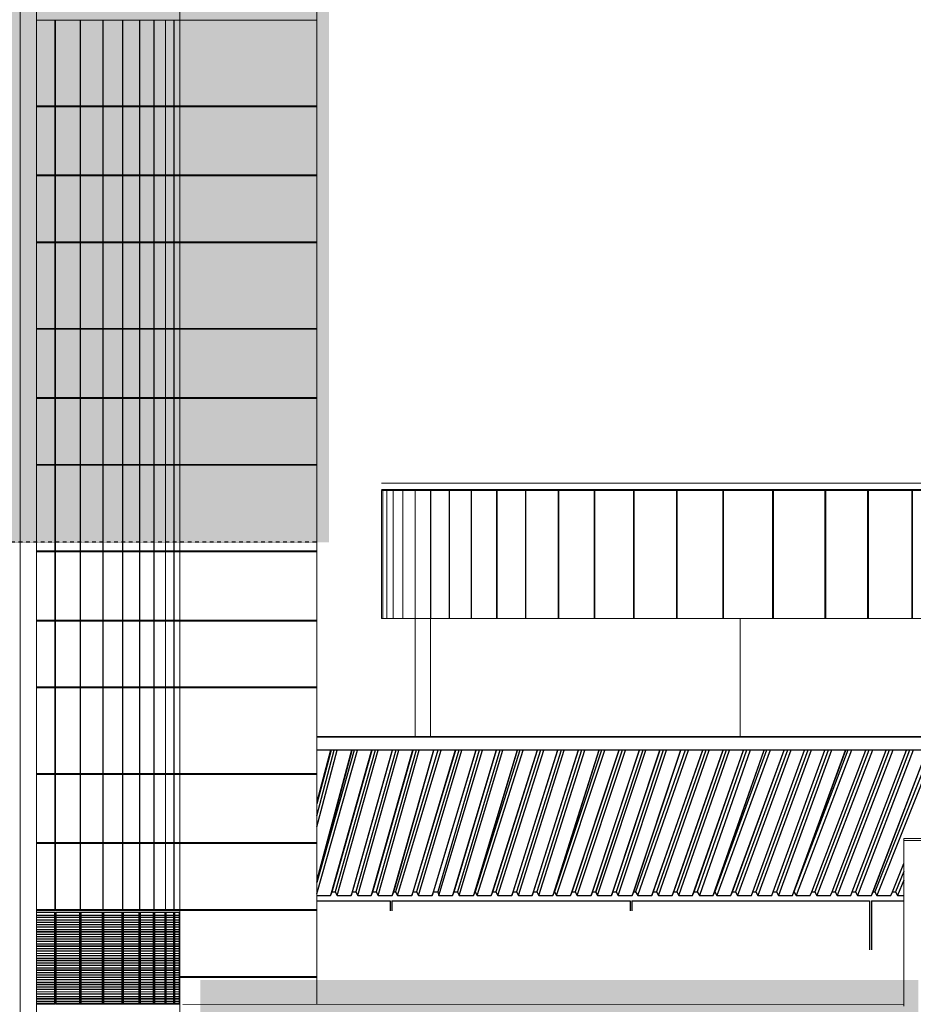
# Model space of a CAD drawing. Header units: millimetres. Extents: x 614675 to 1010864, y -150593 to -87691.
# Tile 144 of 194: x 901270 to 915722, y -115541 to -99616. Entities that reach past the tile are written whole.
import ezdxf

# ---------------------------------------------------------------- set-up
doc = ezdxf.new("R2010")
doc.units = ezdxf.units.MM
doc.header["$LTSCALE"] = 0.05
doc.linetypes.add('HIDDEN2', pattern=[0.1875, 0.125, -0.0625])
doc.layers.get('0').update_dxf_attribs({"lineweight": 0})
for name, color, linetype in [('A-20--F1-WALLS', 5, 'Continuous'), ('A-20--F2-WALLS', 9, 'Continuous'), ('A-20--T--WALLS', 4, 'HIDDEN2')]:
    doc.layers.add(name, color=color, linetype=linetype)
doc.layers.add('GLASS 2', color=8, linetype='Continuous', lineweight=0)

msp = doc.modelspace()

# ---------------------------------------------------------------- hatches: boundary and pattern name
at = {"lineweight": 0, "true_color": 0xffffff, "transparency": 33554648}
h = msp.add_hatch(color=7, dxfattribs=at)
h.dxf.hatch_style = 1
h.paths.add_polyline_path([(906271, -87723), (852812, -87723), (852812, -108066), (906271, -108066)])
at = {"true_color": 0xffffff}
h = msp.add_hatch(color=7, dxfattribs=at)
h.dxf.hatch_style = 1
h.paths.add_polyline_path([(915871, -123151), (904263, -123151), (904263, -125022), (915871, -125022)])
h.paths.add_polyline_path([(904193, -115147), (904193, -115841), (915802, -115841), (915802, -115147)])
h.paths.add_polyline_path([(916269, -127008), (916269, -127092), (932138, -127092), (932138, -127008)])

# ---------------------------------------------------------------- linework, layer by layer
at = {"lineweight": 5}
for points in [[(901275, -133155), (901275, -87723)], [(901543, -133155), (901543, -87723)]]:
    msp.add_lwpolyline(points, dxfattribs=at)
at = {"color": 252, "lineweight": 5}
for points in [[(903859, -133155), (903859, -87723)], [(903860, -133155), (903860, -87723)], [(906075, -87723), (906075, -115540)], [(901543, -99623), (906075, -99623)], [(901543, -101008), (906075, -101008)], [(901543, -101023), (906075, -101023)], [(901543, -102126), (906075, -102126)], [(901543, -102141), (906075, -102141)], [(901543, -103208), (906075, -103208)], [(901543, -103223), (906075, -103223)], [(901543, -104608), (906075, -104608)], [(901543, -104623), (906075, -104623)], [(901543, -105726), (906075, -105726)], [(901543, -105741), (906075, -105741)], [(901543, -106808), (906075, -106808)], [(901543, -106823), (906075, -106823)], [(901543, -108208), (906075, -108208)], [(901543, -108223), (906075, -108223)], [(901543, -109326), (906075, -109326)], [(901543, -109341), (906075, -109341)], [(901543, -110408), (906075, -110408)], [(901543, -110423), (906075, -110423)], [(901543, -111808), (906075, -111808)], [(901543, -111823), (906075, -111823)], [(901543, -112926), (906075, -112926)], [(901543, -112941), (906075, -112941)], [(901841, -114008), (901841, -112941)], [(901848, -114008), (901848, -112941)], [(902248, -114008), (902248, -112941)], [(902255, -114008), (902255, -112941)], [(902613, -114008), (902613, -112941)], [(902619, -114008), (902619, -112941)], [(902933, -114008), (902933, -112941)], [(902938, -114008), (902938, -112941)], [(903209, -114008), (903209, -112941)], [(903214, -114008), (903214, -112941)], [(903440, -114008), (903440, -112941)], [(903444, -114008), (903444, -112941)], [(903626, -114008), (903626, -112941)], [(903628, -114008), (903628, -112941)], [(903765, -114008), (903765, -112941)], [(903767, -114008), (903767, -112941)], [(901543, -114008), (906075, -114008)], [(901543, -114023), (906075, -114023)], [(901841, -114048), (901543, -114048)], [(901831, -114058), (901543, -114058)], [(901831, -114097), (901543, -114097)], [(901831, -114102), (901543, -114102)], [(901831, -114132), (901543, -114132)], [(901831, -114139), (901543, -114139)], [(901831, -114174), (901543, -114174)], [(901831, -114179), (901543, -114179)], [(901831, -114058), (901831, -115524)], [(901841, -114048), (901841, -115539)], [(901848, -114048), (901848, -115539)], [(902248, -114048), (901848, -114048)], [(901858, -114058), (901858, -115524)], [(902238, -114058), (901858, -114058)], [(902238, -114097), (901858, -114097)], [(902238, -114102), (901858, -114102)], [(902238, -114132), (901858, -114132)], [(902238, -114139), (901858, -114139)], [(902238, -114174), (901858, -114174)], [(902238, -114179), (901858, -114179)], [(902238, -114058), (902238, -115524)], [(902248, -114048), (902248, -115539)], [(902255, -114048), (902255, -115539)], [(902613, -114048), (902255, -114048)], [(902265, -114058), (902265, -115524)], [(902603, -114058), (902265, -114058)], [(902603, -114097), (902265, -114097)], [(902603, -114102), (902265, -114102)], [(902603, -114132), (902265, -114132)], [(902603, -114139), (902265, -114139)], [(902603, -114174), (902265, -114174)], [(902603, -114179), (902265, -114179)], [(902603, -114058), (902603, -115524)], [(902613, -114048), (902613, -115539)], [(902619, -114048), (902619, -115539)], [(902933, -114048), (902619, -114048)], [(902629, -114058), (902629, -115524)], [(902923, -114058), (902629, -114058)], [(902923, -114097), (902629, -114097)], [(902923, -114102), (902629, -114102)], [(902923, -114132), (902629, -114132)], [(902923, -114139), (902629, -114139)], [(902923, -114174), (902629, -114174)], [(902923, -114179), (902629, -114179)], [(902923, -114058), (902923, -115524)], [(902933, -114048), (902933, -115539)], [(902938, -114048), (902938, -115539)], [(903209, -114048), (902938, -114048)], [(902948, -114058), (902948, -115524)], [(903199, -114058), (902948, -114058)], [(903199, -114097), (902948, -114097)], [(903199, -114102), (902948, -114102)], [(903199, -114132), (902948, -114132)], [(903199, -114139), (902948, -114139)], [(903199, -114174), (902948, -114174)], [(903199, -114179), (902948, -114179)], [(903199, -114058), (903199, -115524)], [(903209, -114048), (903209, -115539)], [(903214, -114048), (903214, -115539)], [(903440, -114048), (903214, -114048)], [(903224, -114058), (903224, -115524)], [(903430, -114058), (903224, -114058)], [(903430, -114097), (903224, -114097)], [(903430, -114102), (903224, -114102)], [(903430, -114132), (903224, -114132)], [(903430, -114139), (903224, -114139)], [(903430, -114174), (903224, -114174)], [(903430, -114179), (903224, -114179)], [(903430, -114058), (903430, -115524)], [(903440, -114048), (903440, -115539)], [(903444, -114048), (903444, -115539)], [(903626, -114048), (903444, -114048)], [(903454, -114058), (903454, -115524)], [(903616, -114058), (903454, -114058)], [(903616, -114097), (903454, -114097)], [(903616, -114102), (903454, -114102)], [(903616, -114132), (903454, -114132)], [(903616, -114139), (903454, -114139)], [(903616, -114174), (903454, -114174)], [(903616, -114179), (903454, -114179)], [(903616, -114058), (903616, -115524)], [(903626, -114048), (903626, -115539)], [(903628, -114048), (903628, -115539)], [(903765, -114048), (903628, -114048)], [(903638, -114058), (903638, -115524)], [(903755, -114058), (903638, -114058)], [(903755, -114097), (903638, -114097)], [(903755, -114102), (903638, -114102)], [(903755, -114132), (903638, -114132)], [(903755, -114139), (903638, -114139)], [(903755, -114174), (903638, -114174)], [(903755, -114179), (903638, -114179)], [(903755, -114058), (903755, -115524)], [(903765, -114048), (903765, -115539)], [(903767, -114048), (903767, -115539)], [(903859, -114048), (903767, -114048)], [(903777, -114058), (903777, -115524)], [(903849, -114058), (903777, -114058)], [(903849, -114097), (903777, -114097)], [(903849, -114102), (903777, -114102)], [(903849, -114132), (903777, -114132)], [(903849, -114139), (903777, -114139)], [(903849, -114174), (903777, -114174)], [(903849, -114179), (903777, -114179)], [(903849, -114058), (903849, -115524)], [(903859, -114048), (903859, -115539)], [(901831, -114210), (901543, -114210)], [(901831, -114217), (901543, -114217)], [(901831, -114252), (901543, -114252)], [(901831, -114257), (901543, -114257)], [(901831, -114287), (901543, -114287)], [(901831, -114294), (901543, -114294)], [(901831, -114329), (901543, -114329)], [(901831, -114334), (901543, -114334)], [(902238, -114210), (901858, -114210)], [(902238, -114217), (901858, -114217)], [(902238, -114252), (901858, -114252)], [(902238, -114257), (901858, -114257)], [(902238, -114287), (901858, -114287)], [(902238, -114294), (901858, -114294)], [(902238, -114329), (901858, -114329)], [(902238, -114334), (901858, -114334)], [(902603, -114210), (902265, -114210)], [(902603, -114217), (902265, -114217)], [(902603, -114252), (902265, -114252)], [(902603, -114257), (902265, -114257)], [(902603, -114287), (902265, -114287)], [(902603, -114294), (902265, -114294)], [(902603, -114329), (902265, -114329)], [(902603, -114334), (902265, -114334)], [(902923, -114210), (902629, -114210)], [(902923, -114217), (902629, -114217)], [(902923, -114252), (902629, -114252)], [(902923, -114257), (902629, -114257)], [(902923, -114287), (902629, -114287)], [(902923, -114294), (902629, -114294)], [(902923, -114329), (902629, -114329)], [(902923, -114334), (902629, -114334)], [(903199, -114210), (902948, -114210)], [(903199, -114217), (902948, -114217)], [(903199, -114252), (902948, -114252)], [(903199, -114257), (902948, -114257)], [(903199, -114287), (902948, -114287)], [(903199, -114294), (902948, -114294)], [(903199, -114329), (902948, -114329)], [(903199, -114334), (902948, -114334)], [(903430, -114210), (903224, -114210)], [(903430, -114217), (903224, -114217)], [(903430, -114252), (903224, -114252)], [(903430, -114257), (903224, -114257)], [(903430, -114287), (903224, -114287)], [(903430, -114294), (903224, -114294)], [(903430, -114329), (903224, -114329)], [(903430, -114334), (903224, -114334)], [(903616, -114210), (903454, -114210)], [(903616, -114217), (903454, -114217)], [(903616, -114252), (903454, -114252)], [(903616, -114257), (903454, -114257)], [(903616, -114287), (903454, -114287)], [(903616, -114294), (903454, -114294)], [(903616, -114329), (903454, -114329)], [(903616, -114334), (903454, -114334)], [(903755, -114210), (903638, -114210)], [(903755, -114217), (903638, -114217)], [(903755, -114252), (903638, -114252)], [(903755, -114257), (903638, -114257)], [(903755, -114287), (903638, -114287)], [(903755, -114294), (903638, -114294)], [(903755, -114329), (903638, -114329)], [(903755, -114334), (903638, -114334)], [(903849, -114210), (903777, -114210)], [(903849, -114217), (903777, -114217)], [(903849, -114252), (903777, -114252)], [(903849, -114257), (903777, -114257)], [(903849, -114287), (903777, -114287)], [(903849, -114294), (903777, -114294)], [(903849, -114329), (903777, -114329)], [(903849, -114334), (903777, -114334)], [(901831, -114365), (901543, -114365)], [(901831, -114372), (901543, -114372)], [(901831, -114407), (901543, -114407)], [(901831, -114411), (901543, -114411)], [(901831, -114442), (901543, -114442)], [(901831, -114449), (901543, -114449)], [(901831, -114484), (901543, -114484)], [(901831, -114489), (901543, -114489)], [(902238, -114365), (901858, -114365)], [(902238, -114372), (901858, -114372)], [(902238, -114407), (901858, -114407)], [(902238, -114411), (901858, -114411)], [(902238, -114442), (901858, -114442)], [(902238, -114449), (901858, -114449)], [(902238, -114484), (901858, -114484)], [(902238, -114489), (901858, -114489)], [(902603, -114365), (902265, -114365)], [(902603, -114372), (902265, -114372)], [(902603, -114407), (902265, -114407)], [(902603, -114411), (902265, -114411)], [(902603, -114442), (902265, -114442)], [(902603, -114449), (902265, -114449)], [(902603, -114484), (902265, -114484)], [(902603, -114489), (902265, -114489)], [(902923, -114365), (902629, -114365)], [(902923, -114372), (902629, -114372)], [(902923, -114407), (902629, -114407)], [(902923, -114411), (902629, -114411)], [(902923, -114442), (902629, -114442)], [(902923, -114449), (902629, -114449)], [(902923, -114484), (902629, -114484)], [(902923, -114489), (902629, -114489)], [(903199, -114365), (902948, -114365)], [(903199, -114372), (902948, -114372)], [(903199, -114407), (902948, -114407)], [(903199, -114411), (902948, -114411)], [(903199, -114442), (902948, -114442)], [(903199, -114449), (902948, -114449)], [(903199, -114484), (902948, -114484)], [(903199, -114489), (902948, -114489)], [(903430, -114365), (903224, -114365)], [(903430, -114372), (903224, -114372)], [(903430, -114407), (903224, -114407)], [(903430, -114411), (903224, -114411)], [(903430, -114442), (903224, -114442)], [(903430, -114449), (903224, -114449)], [(903430, -114484), (903224, -114484)], [(903430, -114489), (903224, -114489)], [(903616, -114365), (903454, -114365)], [(903616, -114372), (903454, -114372)], [(903616, -114407), (903454, -114407)], [(903616, -114411), (903454, -114411)], [(903616, -114442), (903454, -114442)], [(903616, -114449), (903454, -114449)], [(903616, -114484), (903454, -114484)], [(903616, -114489), (903454, -114489)], [(903755, -114365), (903638, -114365)], [(903755, -114372), (903638, -114372)], [(903755, -114407), (903638, -114407)], [(903755, -114411), (903638, -114411)], [(903755, -114442), (903638, -114442)], [(903755, -114449), (903638, -114449)], [(903755, -114484), (903638, -114484)], [(903755, -114489), (903638, -114489)], [(903849, -114365), (903777, -114365)], [(903849, -114372), (903777, -114372)], [(903849, -114407), (903777, -114407)], [(903849, -114411), (903777, -114411)], [(903849, -114442), (903777, -114442)], [(903849, -114449), (903777, -114449)], [(903849, -114484), (903777, -114484)], [(903849, -114489), (903777, -114489)], [(901831, -114520), (901543, -114520)], [(901831, -114527), (901543, -114527)], [(901831, -114562), (901543, -114562)], [(901831, -114566), (901543, -114566)], [(901831, -114597), (901543, -114597)], [(901831, -114604), (901543, -114604)], [(901831, -114639), (901543, -114639)], [(901831, -114644), (901543, -114644)], [(902238, -114520), (901858, -114520)], [(902238, -114527), (901858, -114527)], [(902238, -114562), (901858, -114562)], [(902238, -114566), (901858, -114566)], [(902238, -114597), (901858, -114597)], [(902238, -114604), (901858, -114604)], [(902238, -114639), (901858, -114639)], [(902238, -114644), (901858, -114644)], [(902603, -114520), (902265, -114520)], [(902603, -114527), (902265, -114527)], [(902603, -114562), (902265, -114562)], [(902603, -114566), (902265, -114566)], [(902603, -114597), (902265, -114597)], [(902603, -114604), (902265, -114604)], [(902603, -114639), (902265, -114639)], [(902603, -114644), (902265, -114644)], [(902923, -114520), (902629, -114520)], [(902923, -114527), (902629, -114527)], [(902923, -114562), (902629, -114562)], [(902923, -114566), (902629, -114566)], [(902923, -114597), (902629, -114597)], [(902923, -114604), (902629, -114604)], [(902923, -114639), (902629, -114639)], [(902923, -114644), (902629, -114644)], [(903199, -114520), (902948, -114520)], [(903199, -114527), (902948, -114527)], [(903199, -114562), (902948, -114562)], [(903199, -114566), (902948, -114566)], [(903199, -114597), (902948, -114597)], [(903199, -114604), (902948, -114604)], [(903199, -114639), (902948, -114639)], [(903199, -114644), (902948, -114644)], [(903430, -114520), (903224, -114520)], [(903430, -114527), (903224, -114527)], [(903430, -114562), (903224, -114562)], [(903430, -114566), (903224, -114566)], [(903430, -114597), (903224, -114597)], [(903430, -114604), (903224, -114604)], [(903430, -114639), (903224, -114639)], [(903430, -114644), (903224, -114644)], [(903616, -114520), (903454, -114520)], [(903616, -114527), (903454, -114527)], [(903616, -114562), (903454, -114562)], [(903616, -114566), (903454, -114566)], [(903616, -114597), (903454, -114597)], [(903616, -114604), (903454, -114604)], [(903616, -114639), (903454, -114639)], [(903616, -114644), (903454, -114644)], [(903755, -114520), (903638, -114520)], [(903755, -114527), (903638, -114527)], [(903755, -114562), (903638, -114562)], [(903755, -114566), (903638, -114566)], [(903755, -114597), (903638, -114597)], [(903755, -114604), (903638, -114604)], [(903755, -114639), (903638, -114639)], [(903755, -114644), (903638, -114644)], [(903849, -114520), (903777, -114520)], [(903849, -114527), (903777, -114527)], [(903849, -114562), (903777, -114562)], [(903849, -114566), (903777, -114566)], [(903849, -114597), (903777, -114597)], [(903849, -114604), (903777, -114604)], [(903849, -114639), (903777, -114639)], [(903849, -114644), (903777, -114644)], [(901831, -114675), (901543, -114675)], [(901831, -114682), (901543, -114682)], [(901831, -114717), (901543, -114717)], [(901831, -114721), (901543, -114721)], [(901831, -114752), (901543, -114752)], [(901831, -114759), (901543, -114759)], [(901831, -114794), (901543, -114794)], [(901831, -114799), (901543, -114799)], [(902238, -114675), (901858, -114675)], [(902238, -114682), (901858, -114682)], [(902238, -114717), (901858, -114717)], [(902238, -114721), (901858, -114721)], [(902238, -114752), (901858, -114752)], [(902238, -114759), (901858, -114759)], [(902238, -114794), (901858, -114794)], [(902238, -114799), (901858, -114799)], [(902603, -114675), (902265, -114675)], [(902603, -114682), (902265, -114682)], [(902603, -114717), (902265, -114717)], [(902603, -114721), (902265, -114721)], [(902603, -114752), (902265, -114752)], [(902603, -114759), (902265, -114759)], [(902603, -114794), (902265, -114794)], [(902603, -114799), (902265, -114799)], [(902923, -114675), (902629, -114675)], [(902923, -114682), (902629, -114682)], [(902923, -114717), (902629, -114717)], [(902923, -114721), (902629, -114721)], [(902923, -114752), (902629, -114752)], [(902923, -114759), (902629, -114759)], [(902923, -114794), (902629, -114794)], [(902923, -114799), (902629, -114799)], [(903199, -114675), (902948, -114675)], [(903199, -114682), (902948, -114682)], [(903199, -114717), (902948, -114717)], [(903199, -114721), (902948, -114721)], [(903199, -114752), (902948, -114752)], [(903199, -114759), (902948, -114759)], [(903199, -114794), (902948, -114794)], [(903199, -114799), (902948, -114799)], [(903430, -114675), (903224, -114675)], [(903430, -114682), (903224, -114682)], [(903430, -114717), (903224, -114717)], [(903430, -114721), (903224, -114721)], [(903430, -114752), (903224, -114752)], [(903430, -114759), (903224, -114759)], [(903430, -114794), (903224, -114794)], [(903430, -114799), (903224, -114799)], [(903616, -114675), (903454, -114675)], [(903616, -114682), (903454, -114682)], [(903616, -114717), (903454, -114717)], [(903616, -114721), (903454, -114721)], [(903616, -114752), (903454, -114752)], [(903616, -114759), (903454, -114759)], [(903616, -114794), (903454, -114794)], [(903616, -114799), (903454, -114799)], [(903755, -114675), (903638, -114675)], [(903755, -114682), (903638, -114682)], [(903755, -114717), (903638, -114717)], [(903755, -114721), (903638, -114721)], [(903755, -114752), (903638, -114752)], [(903755, -114759), (903638, -114759)], [(903755, -114794), (903638, -114794)], [(903755, -114799), (903638, -114799)], [(903849, -114675), (903777, -114675)], [(903849, -114682), (903777, -114682)], [(903849, -114717), (903777, -114717)], [(903849, -114721), (903777, -114721)], [(903849, -114752), (903777, -114752)], [(903849, -114759), (903777, -114759)], [(903849, -114794), (903777, -114794)], [(903849, -114799), (903777, -114799)], [(901831, -114829), (901543, -114829)], [(901831, -114837), (901543, -114837)], [(901831, -114872), (901543, -114872)], [(901831, -114876), (901543, -114876)], [(901831, -114907), (901543, -114907)], [(901831, -114914), (901543, -114914)], [(901831, -114949), (901543, -114949)], [(901831, -114954), (901543, -114954)], [(902238, -114829), (901858, -114829)], [(902238, -114837), (901858, -114837)], [(902238, -114872), (901858, -114872)], [(902238, -114876), (901858, -114876)], [(902238, -114907), (901858, -114907)], [(902238, -114914), (901858, -114914)], [(902238, -114949), (901858, -114949)], [(902238, -114954), (901858, -114954)], [(902603, -114829), (902265, -114829)], [(902603, -114837), (902265, -114837)], [(902603, -114872), (902265, -114872)], [(902603, -114876), (902265, -114876)], [(902603, -114907), (902265, -114907)], [(902603, -114914), (902265, -114914)], [(902603, -114949), (902265, -114949)], [(902603, -114954), (902265, -114954)], [(902923, -114829), (902629, -114829)], [(902923, -114837), (902629, -114837)], [(902923, -114872), (902629, -114872)], [(902923, -114876), (902629, -114876)], [(902923, -114907), (902629, -114907)], [(902923, -114914), (902629, -114914)], [(902923, -114949), (902629, -114949)], [(902923, -114954), (902629, -114954)], [(903199, -114829), (902948, -114829)], [(903199, -114837), (902948, -114837)], [(903199, -114872), (902948, -114872)], [(903199, -114876), (902948, -114876)], [(903199, -114907), (902948, -114907)], [(903199, -114914), (902948, -114914)], [(903199, -114949), (902948, -114949)], [(903199, -114954), (902948, -114954)], [(903430, -114829), (903224, -114829)], [(903430, -114837), (903224, -114837)], [(903430, -114872), (903224, -114872)], [(903430, -114876), (903224, -114876)], [(903430, -114907), (903224, -114907)], [(903430, -114914), (903224, -114914)], [(903430, -114949), (903224, -114949)], [(903430, -114954), (903224, -114954)], [(903616, -114829), (903454, -114829)], [(903616, -114837), (903454, -114837)], [(903616, -114872), (903454, -114872)], [(903616, -114876), (903454, -114876)], [(903616, -114907), (903454, -114907)], [(903616, -114914), (903454, -114914)], [(903616, -114949), (903454, -114949)], [(903616, -114954), (903454, -114954)], [(903755, -114829), (903638, -114829)], [(903755, -114837), (903638, -114837)], [(903755, -114872), (903638, -114872)], [(903755, -114876), (903638, -114876)], [(903755, -114907), (903638, -114907)], [(903755, -114914), (903638, -114914)], [(903755, -114949), (903638, -114949)], [(903755, -114954), (903638, -114954)], [(903849, -114829), (903777, -114829)], [(903849, -114837), (903777, -114837)], [(903849, -114872), (903777, -114872)], [(903849, -114876), (903777, -114876)], [(903849, -114907), (903777, -114907)], [(903849, -114914), (903777, -114914)], [(903849, -114949), (903777, -114949)], [(903849, -114954), (903777, -114954)], [(901831, -114984), (901543, -114984)], [(901831, -114992), (901543, -114992)], [(901831, -115027), (901543, -115027)], [(901831, -115031), (901543, -115031)], [(901831, -115062), (901543, -115062)], [(901831, -115069), (901543, -115069)], [(901831, -115104), (901543, -115104)], [(901831, -115109), (901543, -115109)], [(902238, -114984), (901858, -114984)], [(902238, -114992), (901858, -114992)], [(902238, -115027), (901858, -115027)], [(902238, -115031), (901858, -115031)], [(902238, -115062), (901858, -115062)], [(902238, -115069), (901858, -115069)], [(902238, -115104), (901858, -115104)], [(902238, -115109), (901858, -115109)], [(902603, -114984), (902265, -114984)], [(902603, -114992), (902265, -114992)], [(902603, -115027), (902265, -115027)], [(902603, -115031), (902265, -115031)], [(902603, -115062), (902265, -115062)], [(902603, -115069), (902265, -115069)], [(902603, -115104), (902265, -115104)], [(902603, -115109), (902265, -115109)], [(902923, -114984), (902629, -114984)], [(902923, -114992), (902629, -114992)], [(902923, -115027), (902629, -115027)], [(902923, -115031), (902629, -115031)], [(902923, -115062), (902629, -115062)], [(902923, -115069), (902629, -115069)], [(902923, -115104), (902629, -115104)], [(902923, -115109), (902629, -115109)], [(903199, -114984), (902948, -114984)], [(903199, -114992), (902948, -114992)], [(903199, -115027), (902948, -115027)], [(903199, -115031), (902948, -115031)], [(903199, -115062), (902948, -115062)], [(903199, -115069), (902948, -115069)], [(903199, -115104), (902948, -115104)], [(903199, -115109), (902948, -115109)], [(903430, -114984), (903224, -114984)], [(903430, -114992), (903224, -114992)], [(903430, -115027), (903224, -115027)], [(903430, -115031), (903224, -115031)], [(903430, -115062), (903224, -115062)], [(903430, -115069), (903224, -115069)], [(903430, -115104), (903224, -115104)], [(903430, -115109), (903224, -115109)], [(903616, -114984), (903454, -114984)], [(903616, -114992), (903454, -114992)], [(903616, -115027), (903454, -115027)], [(903616, -115031), (903454, -115031)], [(903616, -115062), (903454, -115062)], [(903616, -115069), (903454, -115069)], [(903616, -115104), (903454, -115104)], [(903616, -115109), (903454, -115109)], [(903755, -114984), (903638, -114984)], [(903755, -114992), (903638, -114992)], [(903755, -115027), (903638, -115027)], [(903755, -115031), (903638, -115031)], [(903755, -115062), (903638, -115062)], [(903755, -115069), (903638, -115069)], [(903755, -115104), (903638, -115104)], [(903755, -115109), (903638, -115109)], [(903849, -114984), (903777, -114984)], [(903849, -114992), (903777, -114992)], [(903849, -115027), (903777, -115027)], [(903849, -115031), (903777, -115031)], [(903849, -115062), (903777, -115062)], [(903849, -115069), (903777, -115069)], [(903849, -115104), (903777, -115104)], [(903849, -115109), (903777, -115109)], [(903860, -115090), (906075, -115090)], [(903860, -115105), (906075, -115105)], [(901831, -115139), (901543, -115139)], [(901831, -115147), (901543, -115147)], [(901831, -115182), (901543, -115182)], [(901831, -115186), (901543, -115186)], [(901831, -115217), (901543, -115217)], [(901831, -115224), (901543, -115224)], [(901831, -115259), (901543, -115259)], [(901831, -115264), (901543, -115264)], [(901831, -115294), (901543, -115294)], [(902238, -115139), (901858, -115139)], [(902238, -115147), (901858, -115147)], [(902238, -115182), (901858, -115182)], [(902238, -115186), (901858, -115186)], [(902238, -115217), (901858, -115217)], [(902238, -115224), (901858, -115224)], [(902238, -115259), (901858, -115259)], [(902238, -115264), (901858, -115264)], [(902238, -115294), (901858, -115294)], [(902603, -115139), (902265, -115139)], [(902603, -115147), (902265, -115147)], [(902603, -115182), (902265, -115182)], [(902603, -115186), (902265, -115186)], [(902603, -115217), (902265, -115217)], [(902603, -115224), (902265, -115224)], [(902603, -115259), (902265, -115259)], [(902603, -115264), (902265, -115264)], [(902603, -115294), (902265, -115294)], [(902923, -115139), (902629, -115139)], [(902923, -115147), (902629, -115147)], [(902923, -115182), (902629, -115182)], [(902923, -115186), (902629, -115186)], [(902923, -115217), (902629, -115217)], [(902923, -115224), (902629, -115224)], [(902923, -115259), (902629, -115259)], [(902923, -115264), (902629, -115264)], [(902923, -115294), (902629, -115294)], [(903199, -115139), (902948, -115139)], [(903199, -115147), (902948, -115147)], [(903199, -115182), (902948, -115182)], [(903199, -115186), (902948, -115186)], [(903199, -115217), (902948, -115217)], [(903199, -115224), (902948, -115224)], [(903199, -115259), (902948, -115259)], [(903199, -115264), (902948, -115264)], [(903199, -115294), (902948, -115294)], [(903430, -115139), (903224, -115139)], [(903430, -115147), (903224, -115147)], [(903430, -115182), (903224, -115182)], [(903430, -115186), (903224, -115186)], [(903430, -115217), (903224, -115217)], [(903430, -115224), (903224, -115224)], [(903430, -115259), (903224, -115259)], [(903430, -115264), (903224, -115264)], [(903430, -115294), (903224, -115294)], [(903616, -115139), (903454, -115139)], [(903616, -115147), (903454, -115147)], [(903616, -115182), (903454, -115182)], [(903616, -115186), (903454, -115186)], [(903616, -115217), (903454, -115217)], [(903616, -115224), (903454, -115224)], [(903616, -115259), (903454, -115259)], [(903616, -115264), (903454, -115264)], [(903616, -115294), (903454, -115294)], [(903755, -115139), (903638, -115139)], [(903755, -115147), (903638, -115147)], [(903755, -115182), (903638, -115182)], [(903755, -115186), (903638, -115186)], [(903755, -115217), (903638, -115217)], [(903755, -115224), (903638, -115224)], [(903755, -115259), (903638, -115259)], [(903755, -115264), (903638, -115264)], [(903755, -115294), (903638, -115294)], [(903849, -115139), (903777, -115139)], [(903849, -115147), (903777, -115147)], [(903849, -115182), (903777, -115182)], [(903849, -115186), (903777, -115186)], [(903849, -115217), (903777, -115217)], [(903849, -115224), (903777, -115224)], [(903849, -115259), (903777, -115259)], [(903849, -115264), (903777, -115264)], [(903849, -115294), (903777, -115294)], [(901831, -115302), (901543, -115302)], [(901831, -115337), (901543, -115337)], [(901831, -115341), (901543, -115341)], [(901831, -115372), (901543, -115372)], [(901831, -115379), (901543, -115379)], [(901831, -115414), (901543, -115414)], [(901831, -115419), (901543, -115419)], [(901831, -115449), (901543, -115449)], [(902238, -115302), (901858, -115302)], [(902238, -115337), (901858, -115337)], [(902238, -115341), (901858, -115341)], [(902238, -115372), (901858, -115372)], [(902238, -115379), (901858, -115379)], [(902238, -115414), (901858, -115414)], [(902238, -115419), (901858, -115419)], [(902238, -115449), (901858, -115449)], [(902603, -115302), (902265, -115302)], [(902603, -115337), (902265, -115337)], [(902603, -115341), (902265, -115341)], [(902603, -115372), (902265, -115372)], [(902603, -115379), (902265, -115379)], [(902603, -115414), (902265, -115414)], [(902603, -115419), (902265, -115419)], [(902603, -115449), (902265, -115449)], [(902923, -115302), (902629, -115302)], [(902923, -115337), (902629, -115337)], [(902923, -115341), (902629, -115341)], [(902923, -115372), (902629, -115372)], [(902923, -115379), (902629, -115379)], [(902923, -115414), (902629, -115414)], [(902923, -115419), (902629, -115419)], [(902923, -115449), (902629, -115449)], [(903199, -115302), (902948, -115302)], [(903199, -115337), (902948, -115337)], [(903199, -115341), (902948, -115341)], [(903199, -115372), (902948, -115372)], [(903199, -115379), (902948, -115379)], [(903199, -115414), (902948, -115414)], [(903199, -115419), (902948, -115419)], [(903199, -115449), (902948, -115449)], [(903430, -115302), (903224, -115302)], [(903430, -115337), (903224, -115337)], [(903430, -115341), (903224, -115341)], [(903430, -115372), (903224, -115372)], [(903430, -115379), (903224, -115379)], [(903430, -115414), (903224, -115414)], [(903430, -115419), (903224, -115419)], [(903430, -115449), (903224, -115449)], [(903616, -115302), (903454, -115302)], [(903616, -115337), (903454, -115337)], [(903616, -115341), (903454, -115341)], [(903616, -115372), (903454, -115372)], [(903616, -115379), (903454, -115379)], [(903616, -115414), (903454, -115414)], [(903616, -115419), (903454, -115419)], [(903616, -115449), (903454, -115449)], [(903755, -115302), (903638, -115302)], [(903755, -115337), (903638, -115337)], [(903755, -115341), (903638, -115341)], [(903755, -115372), (903638, -115372)], [(903755, -115379), (903638, -115379)], [(903755, -115414), (903638, -115414)], [(903755, -115419), (903638, -115419)], [(903755, -115449), (903638, -115449)], [(903849, -115302), (903777, -115302)], [(903849, -115337), (903777, -115337)], [(903849, -115341), (903777, -115341)], [(903849, -115372), (903777, -115372)], [(903849, -115379), (903777, -115379)], [(903849, -115414), (903777, -115414)], [(903849, -115419), (903777, -115419)], [(903849, -115449), (903777, -115449)], [(901831, -115457), (901543, -115457)], [(901831, -115492), (901543, -115492)], [(901831, -115496), (901543, -115496)], [(901831, -115524), (901543, -115524)], [(901841, -115539), (901543, -115539)], [(902248, -115539), (901848, -115539)], [(902238, -115457), (901858, -115457)], [(902238, -115492), (901858, -115492)], [(902238, -115496), (901858, -115496)], [(902238, -115524), (901858, -115524)], [(902613, -115539), (902255, -115539)], [(902603, -115457), (902265, -115457)], [(902603, -115492), (902265, -115492)], [(902603, -115496), (902265, -115496)], [(902603, -115524), (902265, -115524)], [(902933, -115539), (902619, -115539)], [(902923, -115457), (902629, -115457)], [(902923, -115492), (902629, -115492)], [(902923, -115496), (902629, -115496)], [(902923, -115524), (902629, -115524)], [(903209, -115539), (902938, -115539)], [(903199, -115457), (902948, -115457)], [(903199, -115492), (902948, -115492)], [(903199, -115496), (902948, -115496)], [(903199, -115524), (902948, -115524)], [(903440, -115539), (903214, -115539)], [(903430, -115457), (903224, -115457)], [(903430, -115492), (903224, -115492)], [(903430, -115496), (903224, -115496)], [(903430, -115524), (903224, -115524)], [(903626, -115539), (903444, -115539)], [(903616, -115457), (903454, -115457)], [(903616, -115492), (903454, -115492)], [(903616, -115496), (903454, -115496)], [(903616, -115524), (903454, -115524)], [(903765, -115539), (903628, -115539)], [(903755, -115457), (903638, -115457)], [(903755, -115492), (903638, -115492)], [(903755, -115496), (903638, -115496)], [(903755, -115524), (903638, -115524)], [(903859, -115539), (903767, -115539)], [(903849, -115457), (903777, -115457)], [(903849, -115492), (903777, -115492)], [(903849, -115496), (903777, -115496)], [(903849, -115524), (903777, -115524)]]:
    msp.add_lwpolyline(points, dxfattribs=at)
at = {"color": 252, "lineweight": 5, "extrusion": (0, 0, -1)}
for points in [[(-901841, -101008), (-901841, -99623)], [(-901848, -101008), (-901848, -99623)], [(-902248, -101008), (-902248, -99623)], [(-902255, -101008), (-902255, -99623)], [(-902613, -101008), (-902613, -99623)], [(-902619, -101008), (-902619, -99623)], [(-902933, -101008), (-902933, -99623)], [(-902938, -101008), (-902938, -99623)], [(-903209, -101008), (-903209, -99623)], [(-903214, -101008), (-903214, -99623)], [(-903440, -101008), (-903440, -99623)], [(-903444, -101008), (-903444, -99623)], [(-903626, -101008), (-903626, -99623)], [(-903628, -101008), (-903628, -99623)], [(-903765, -101008), (-903765, -99623)], [(-903767, -101008), (-903767, -99623)], [(-901841, -102126), (-901841, -101023)], [(-901848, -102126), (-901848, -101023)], [(-902248, -102126), (-902248, -101023)], [(-902255, -102126), (-902255, -101023)], [(-902613, -102126), (-902613, -101023)], [(-902619, -102126), (-902619, -101023)], [(-902933, -102126), (-902933, -101023)], [(-902938, -102126), (-902938, -101023)], [(-903209, -102126), (-903209, -101023)], [(-903214, -102126), (-903214, -101023)], [(-903440, -102126), (-903440, -101023)], [(-903444, -102126), (-903444, -101023)], [(-903626, -102126), (-903626, -101023)], [(-903628, -102126), (-903628, -101023)], [(-903765, -102126), (-903765, -101023)], [(-903767, -102126), (-903767, -101023)], [(-901841, -103208), (-901841, -102141)], [(-901848, -103208), (-901848, -102141)], [(-902248, -103208), (-902248, -102141)], [(-902255, -103208), (-902255, -102141)], [(-902613, -103208), (-902613, -102141)], [(-902619, -103208), (-902619, -102141)], [(-902933, -103208), (-902933, -102141)], [(-902938, -103208), (-902938, -102141)], [(-903209, -103208), (-903209, -102141)], [(-903214, -103208), (-903214, -102141)], [(-903440, -103208), (-903440, -102141)], [(-903444, -103208), (-903444, -102141)], [(-903626, -103208), (-903626, -102141)], [(-903628, -103208), (-903628, -102141)], [(-903765, -103208), (-903765, -102141)], [(-903767, -103208), (-903767, -102141)], [(-901841, -104608), (-901841, -103223)], [(-901848, -104608), (-901848, -103223)], [(-902248, -104608), (-902248, -103223)], [(-902255, -104608), (-902255, -103223)], [(-902613, -104608), (-902613, -103223)], [(-902619, -104608), (-902619, -103223)], [(-902933, -104608), (-902933, -103223)], [(-902938, -104608), (-902938, -103223)], [(-903209, -104608), (-903209, -103223)], [(-903214, -104608), (-903214, -103223)], [(-903440, -104608), (-903440, -103223)], [(-903444, -104608), (-903444, -103223)], [(-903626, -104608), (-903626, -103223)], [(-903628, -104608), (-903628, -103223)], [(-903765, -104608), (-903765, -103223)], [(-903767, -104608), (-903767, -103223)], [(-901841, -105726), (-901841, -104623)], [(-901848, -105726), (-901848, -104623)], [(-902248, -105726), (-902248, -104623)], [(-902255, -105726), (-902255, -104623)], [(-902613, -105726), (-902613, -104623)], [(-902619, -105726), (-902619, -104623)], [(-902933, -105726), (-902933, -104623)], [(-902938, -105726), (-902938, -104623)], [(-903209, -105726), (-903209, -104623)], [(-903214, -105726), (-903214, -104623)], [(-903440, -105726), (-903440, -104623)], [(-903444, -105726), (-903444, -104623)], [(-903626, -105726), (-903626, -104623)], [(-903628, -105726), (-903628, -104623)], [(-903765, -105726), (-903765, -104623)], [(-903767, -105726), (-903767, -104623)], [(-901841, -106808), (-901841, -105741)], [(-901848, -106808), (-901848, -105741)], [(-902248, -106808), (-902248, -105741)], [(-902255, -106808), (-902255, -105741)], [(-902613, -106808), (-902613, -105741)], [(-902619, -106808), (-902619, -105741)], [(-902933, -106808), (-902933, -105741)], [(-902938, -106808), (-902938, -105741)], [(-903209, -106808), (-903209, -105741)], [(-903214, -106808), (-903214, -105741)], [(-903440, -106808), (-903440, -105741)], [(-903444, -106808), (-903444, -105741)], [(-903626, -106808), (-903626, -105741)], [(-903628, -106808), (-903628, -105741)], [(-903765, -106808), (-903765, -105741)], [(-903767, -106808), (-903767, -105741)], [(-901841, -108208), (-901841, -106823)], [(-901848, -108208), (-901848, -106823)], [(-902248, -108208), (-902248, -106823)], [(-902255, -108208), (-902255, -106823)], [(-902613, -108208), (-902613, -106823)], [(-902619, -108208), (-902619, -106823)], [(-902933, -108208), (-902933, -106823)], [(-902938, -108208), (-902938, -106823)], [(-903209, -108208), (-903209, -106823)], [(-903214, -108208), (-903214, -106823)], [(-903440, -108208), (-903440, -106823)], [(-903444, -108208), (-903444, -106823)], [(-903626, -108208), (-903626, -106823)], [(-903628, -108208), (-903628, -106823)], [(-903765, -108208), (-903765, -106823)], [(-903767, -108208), (-903767, -106823)], [(-901841, -109326), (-901841, -108223)], [(-901848, -109326), (-901848, -108223)], [(-902248, -109326), (-902248, -108223)], [(-902255, -109326), (-902255, -108223)], [(-902613, -109326), (-902613, -108223)], [(-902619, -109326), (-902619, -108223)], [(-902933, -109326), (-902933, -108223)], [(-902938, -109326), (-902938, -108223)], [(-903209, -109326), (-903209, -108223)], [(-903214, -109326), (-903214, -108223)], [(-903440, -109326), (-903440, -108223)], [(-903444, -109326), (-903444, -108223)], [(-903626, -109326), (-903626, -108223)], [(-903628, -109326), (-903628, -108223)], [(-903765, -109326), (-903765, -108223)], [(-903767, -109326), (-903767, -108223)], [(-901841, -110408), (-901841, -109341)], [(-901848, -110408), (-901848, -109341)], [(-902248, -110408), (-902248, -109341)], [(-902255, -110408), (-902255, -109341)], [(-902613, -110408), (-902613, -109341)], [(-902619, -110408), (-902619, -109341)], [(-902933, -110408), (-902933, -109341)], [(-902938, -110408), (-902938, -109341)], [(-903209, -110408), (-903209, -109341)], [(-903214, -110408), (-903214, -109341)], [(-903440, -110408), (-903440, -109341)], [(-903444, -110408), (-903444, -109341)], [(-903626, -110408), (-903626, -109341)], [(-903628, -110408), (-903628, -109341)], [(-903765, -110408), (-903765, -109341)], [(-903767, -110408), (-903767, -109341)], [(-901841, -111808), (-901841, -110423)], [(-901848, -111808), (-901848, -110423)], [(-902248, -111808), (-902248, -110423)], [(-902255, -111808), (-902255, -110423)], [(-902613, -111808), (-902613, -110423)], [(-902619, -111808), (-902619, -110423)], [(-902933, -111808), (-902933, -110423)], [(-902938, -111808), (-902938, -110423)], [(-903209, -111808), (-903209, -110423)], [(-903214, -111808), (-903214, -110423)], [(-903440, -111808), (-903440, -110423)], [(-903444, -111808), (-903444, -110423)], [(-903626, -111808), (-903626, -110423)], [(-903628, -111808), (-903628, -110423)], [(-903765, -111808), (-903765, -110423)], [(-903767, -111808), (-903767, -110423)], [(-901841, -112926), (-901841, -111823)], [(-901848, -112926), (-901848, -111823)], [(-902248, -112926), (-902248, -111823)], [(-902255, -112926), (-902255, -111823)], [(-902613, -112926), (-902613, -111823)], [(-902619, -112926), (-902619, -111823)], [(-902933, -112926), (-902933, -111823)], [(-902938, -112926), (-902938, -111823)], [(-903209, -112926), (-903209, -111823)], [(-903214, -112926), (-903214, -111823)], [(-903440, -112926), (-903440, -111823)], [(-903444, -112926), (-903444, -111823)], [(-903626, -112926), (-903626, -111823)], [(-903628, -112926), (-903628, -111823)], [(-903765, -112926), (-903765, -111823)], [(-903767, -112926), (-903767, -111823)]]:
    msp.add_lwpolyline(points, dxfattribs=at)
at = {"lineweight": 0}
for points in [[(906075, -111214), (920269, -111214)], [(906075, -113869), (907259, -113869)], [(907259, -113869), (907259, -114027)], [(907287, -113869), (911143, -113869)], [(907287, -113869), (907287, -114027)], [(911143, -113869), (911143, -114027)], [(911171, -113869), (911171, -114027)], [(915015, -113869), (915015, -114027)], [(915044, -113869), (915044, -114027)]]:
    msp.add_lwpolyline(points, dxfattribs=at)
at = {"color": 8, "lineweight": 0}
for points in [[(906298, -111430), (906075, -112265)], [(906075, -112672), (906406, -111430)], [(906635, -111430), (906075, -113527)], [(906075, -113753), (906731, -111430)], [(906075, -113565), (906645, -111430)], [(906680, -111430), (906075, -113573)], [(906306, -111430), (906075, -112297)], [(906075, -112491), (906358, -111430)], [(906962, -111430), (906297, -113782)], [(906322, -113719), (906969, -111430)], [(907021, -111430), (906374, -113719)], [(906405, -113782), (907070, -111430)], [(907294, -111430), (906629, -113782)], [(906654, -113719), (907301, -111430)], [(907352, -111430), (906705, -113719)], [(906737, -113782), (907402, -111430)], [(907624, -111430), (906957, -113782)], [(906983, -113719), (907631, -111430)], [(907682, -111430), (907034, -113719)], [(907066, -113782), (907732, -111430)], [(907961, -111430), (907295, -113782)], [(907322, -113719), (907969, -111430)], [(908034, -111430), (907348, -113719)], [(907381, -113782), (908086, -111430)], [(908315, -111430), (907611, -113782)], [(907636, -113719), (908321, -111430)], [(908372, -111430), (907688, -113719)], [(907719, -113782), (908423, -111430)], [(908645, -111430), (907940, -113782)], [(907965, -113719), (908651, -111430)], [(908702, -111430), (908034, -113719)], [(908048, -113782), (908753, -111430)], [(908976, -111430), (908271, -113782)], [(908296, -113719), (908982, -111430)], [(909033, -111430), (908348, -113719)], [(908379, -113782), (909084, -111430)], [(909315, -111430), (908609, -113782)], [(908635, -113719), (909322, -111430)], [(909357, -111430), (908635, -113719)], [(908669, -113782), (909410, -111430)], [(909639, -111430), (908896, -113782)], [(908921, -113719), (909644, -111430)], [(909695, -111430), (908972, -113719)], [(909004, -113782), (909747, -111430)], [(909970, -111430), (909227, -113782)], [(909251, -113719), (909975, -111430)], [(910026, -111430), (909303, -113719)], [(909335, -113782), (910078, -111430)], [(910302, -111430), (909557, -113782)], [(909582, -113719), (910305, -111430)], [(910357, -111430), (909634, -113719)], [(909665, -113782), (910409, -111430)], [(910636, -111430), (909892, -113782)], [(909919, -113719), (910642, -111430)], [(910679, -111430), (909919, -113719)], [(909952, -113782), (910734, -111430)], [(910961, -111430), (910179, -113782)], [(910204, -113719), (910964, -111430)], [(911016, -111430), (910255, -113719)], [(910287, -113782), (911069, -111430)], [(911291, -111430), (910510, -113782)], [(910534, -113719), (911295, -111430)], [(911346, -111430), (910585, -113719)], [(910617, -113782), (911399, -111430)], [(911622, -111430), (910840, -113782)], [(910865, -113719), (911625, -111430)], [(911677, -111430), (910916, -113719)], [(910948, -113782), (911730, -111430)], [(911958, -111430), (911176, -113782)], [(911202, -113719), (911963, -111430)], [(912030, -111430), (911231, -113719)], [(911267, -113782), (912085, -111430)], [(912313, -111430), (911492, -113782)], [(911517, -113719), (912316, -111430)], [(912367, -111430), (911568, -113719)], [(911600, -113782), (912421, -111430)], [(912644, -111430), (911822, -113782)], [(911847, -113719), (912646, -111430)], [(912697, -111430), (911898, -113719)], [(911930, -113782), (912751, -111430)], [(912153, -113782), (912974, -111430)], [(912177, -113719), (912976, -111430)], [(913027, -111430), (912228, -113719)], [(913082, -111430), (912262, -113782)], [(912487, -113782), (913308, -111430)], [(912513, -113719), (913312, -111430)], [(913349, -111430), (912513, -113719)], [(913406, -111430), (912546, -113782)], [(912773, -113782), (913633, -111430)], [(912797, -113719), (913634, -111430)], [(915004, -111430), (914130, -113719)], [(915061, -111430), (914162, -113782)], [(914408, -113719), (915282, -111430)], [(915333, -111430), (914459, -113719)], [(915390, -111430), (914492, -113782)], [(914735, -113719), (915610, -111430)], [(915661, -111430), (914786, -113719)], [(915718, -111430), (914819, -113782)], [(915047, -113782), (915945, -111430)], [(915073, -113719), (915947, -111430)], [(916011, -111430), (915099, -113719)], [(916070, -111430), (915133, -113782)]]:
    msp.add_lwpolyline(points, dxfattribs=at)
at = {"layer": 'A-20--F1-WALLS', "lineweight": 5}
msp.add_line((915567, -115540), (903906, -115541), dxfattribs=at)
for points in [[(915567, -112861), (915567, -115572)], [(915567, -112861), (928318, -112861)], [(915567, -112893), (928318, -112893)]]:
    msp.add_lwpolyline(points, dxfattribs=at)
at = {"layer": 'A-20--F2-WALLS'}
msp.add_line((920270, -111214, 8289), (906075, -111214, 8289), dxfattribs=at)
for points, elevation in [([(906075, -111214), (920270, -111214)], 8289), ([(906298, -111430), (906075, -112265)], 8289), ([(906075, -112672), (906406, -111430)], 8289), ([(906635, -111430), (906075, -113527)], 8289), ([(906075, -113753), (906731, -111430)], 8289), ([(906075, -113565), (906645, -111430)], 8289), ([(906680, -111430), (906075, -113573)], 8289), ([(906306, -111430), (906075, -112297)], 8289), ([(906075, -112491), (906358, -111430)], 8289), ([(919560, -112861), (920177, -111430), (906075, -111430)], 8289), ([(919560, -112861), (920177, -111430), (906075, -111430)], 23190), ([(906962, -111430), (906297, -113782)], 8289), ([(906322, -113719), (906969, -111430)], 8289), ([(907021, -111430), (906374, -113719)], 8289), ([(906405, -113782), (907070, -111430)], 8289), ([(907294, -111430), (906629, -113782)], 8289), ([(906654, -113719), (907301, -111430)], 8289), ([(907352, -111430), (906705, -113719)], 8289), ([(906737, -113782), (907402, -111430)], 8289), ([(907624, -111430), (906957, -113782)], 8289), ([(906983, -113719), (907631, -111430)], 8289), ([(907682, -111430), (907034, -113719)], 8289), ([(907066, -113782), (907732, -111430)], 8289), ([(907961, -111430), (907296, -113782)], 8289), ([(907322, -113719), (907969, -111430)], 8289), ([(908034, -111430), (907348, -113719)], 8289), ([(907382, -113782), (908086, -111430)], 8289), ([(908315, -111430), (907611, -113782)], 8289), ([(907636, -113719), (908321, -111430)], 8289), ([(908372, -111430), (907688, -113719)], 8289), ([(907719, -113782), (908423, -111430)], 8289), ([(908645, -111430), (907940, -113782)], 8289), ([(907965, -113719), (908651, -111430)], 8289), ([(908702, -111430), (908034, -113719)], 8289), ([(908048, -113782), (908753, -111430)], 8289), ([(908976, -111430), (908271, -113782)], 8289), ([(908296, -113719), (908982, -111430)], 8289), ([(909033, -111430), (908348, -113719)], 8289), ([(908379, -113782), (909084, -111430)], 8289), ([(909315, -111430), (908609, -113782)], 8289), ([(908635, -113719), (909322, -111430)], 8289), ([(909357, -111430), (908635, -113719)], 8289), ([(908669, -113782), (909411, -111430)], 8289), ([(909639, -111430), (908896, -113782)], 8289), ([(908921, -113719), (909644, -111430)], 8289), ([(909695, -111430), (908972, -113719)], 8289), ([(909004, -113782), (909747, -111430)], 8289), ([(909970, -111430), (909227, -113782)], 8289), ([(909252, -113719), (909975, -111430)], 8289), ([(910026, -111430), (909303, -113719)], 8289), ([(909335, -113782), (910078, -111430)], 8289), ([(910302, -111430), (909558, -113782)], 8289), ([(909582, -113719), (910305, -111430)], 8289), ([(910357, -111430), (909634, -113719)], 8289), ([(909665, -113782), (910409, -111430)], 8289), ([(910636, -111430), (909892, -113782)], 8289), ([(909919, -113719), (910642, -111430)], 8289), ([(910679, -111430), (909919, -113719)], 8289), ([(909952, -113782), (910734, -111430)], 8289), ([(910961, -111430), (910179, -113782)], 8289), ([(910204, -113719), (910964, -111430)], 8289), ([(911016, -111430), (910255, -113719)], 8289), ([(910287, -113782), (911069, -111430)], 8289), ([(911291, -111430), (910510, -113782)], 8289), ([(910534, -113719), (911295, -111430)], 8289), ([(911346, -111430), (910586, -113719)], 8289), ([(910617, -113782), (911399, -111430)], 8289), ([(911622, -111430), (910840, -113782)], 8289), ([(910865, -113719), (911625, -111430)], 8289), ([(911677, -111430), (910916, -113719)], 8289), ([(910948, -113782), (911730, -111430)], 8289), ([(911958, -111430), (911176, -113782)], 8289), ([(911202, -113719), (911963, -111430)], 8289), ([(912030, -111430), (911231, -113719)], 8289), ([(911267, -113782), (912085, -111430)], 8289), ([(912314, -111430), (911492, -113782)], 8289), ([(911517, -113719), (912316, -111430)], 8289), ([(912367, -111430), (911568, -113719)], 8289), ([(911600, -113782), (912421, -111430)], 8289), ([(912644, -111430), (911823, -113782)], 8289), ([(911847, -113719), (912646, -111430)], 8289), ([(912697, -111430), (911898, -113719)], 8289), ([(911930, -113782), (912752, -111430)], 8289), ([(912153, -113782), (912974, -111430)], 8289), ([(912177, -113719), (912976, -111430)], 8289), ([(913027, -111430), (912228, -113719)], 8289), ([(913082, -111430), (912262, -113782)], 8289), ([(912487, -113782), (913308, -111430)], 8289), ([(912513, -113719), (913312, -111430)], 8289), ([(913349, -111430), (912513, -113719)], 8289), ([(913406, -111430), (912546, -113782)], 8289), ([(912773, -113782), (913633, -111430)], 8289), ([(912797, -113719), (913634, -111430)], 8289), ([(913685, -111430), (912848, -113719)], 9866), ([(913685, -111430), (912848, -113719)], 8289), ([(913740, -111430), (912881, -113782)], 9866), ([(913740, -111430), (912881, -113782)], 8289), ([(913103, -113782), (913963, -111430)], 9866), ([(913103, -113782), (913963, -111430)], 8289), ([(913127, -113719), (913964, -111430)], 9866), ([(913127, -113719), (913964, -111430)], 8289), ([(914015, -111430), (913178, -113719)], 9866), ([(914015, -111430), (913178, -113719)], 8289), ([(914070, -111430), (913210, -113782)], 9866), ([(914070, -111430), (913210, -113782)], 8289), ([(913433, -113782), (914292, -111430)], 9866), ([(913433, -113782), (914292, -111430)], 8289), ([(913457, -113719), (914293, -111430)], 9866), ([(913457, -113719), (914293, -111430)], 8289), ([(914345, -111430), (913508, -113719)], 9866), ([(914345, -111430), (913508, -113719)], 8289), ([(914400, -111430), (913540, -113782)], 9866), ([(914400, -111430), (913540, -113782)], 8289), ([(913766, -113782), (914628, -111430)], 9866), ([(913767, -113782), (914628, -111430)], 8289), ([(913792, -113719), (914630, -111430)], 9866), ([(914665, -111430), (913792, -113719)], 9866), ([(913792, -113719), (914630, -111430)], 8289), ([(914665, -111430), (913792, -113719)], 8289), ([(914723, -111430), (913826, -113782)], 9866), ([(914723, -111430), (913826, -113782)], 8289), ([(914079, -113719), (914953, -111430)], 9866), ([(914079, -113719), (914953, -111430)], 8289), ([(915004, -111430), (914130, -113719)], 8289), ([(915061, -111430), (914162, -113782)], 8289), ([(914408, -113719), (915282, -111430)], 8289), ([(915334, -111430), (914459, -113719)], 8289), ([(915390, -111430), (914492, -113782)], 8289), ([(914735, -113719), (915610, -111430)], 8289), ([(915662, -111430), (914786, -113719)], 8289), ([(915718, -111430), (914819, -113782)], 8289), ([(915047, -113782), (915946, -111430)], 8289), ([(915073, -113719), (915947, -111430)], 8289), ([(916011, -111430), (915099, -113719)], 8289), ([(916070, -111430), (915133, -113782)], 8289), ([(915385, -113719), (915567, -113261)], 8289), ([(915385, -113719), (915567, -113261)], 9866), ([(915567, -113390), (915436, -113719)], 8289), ([(915567, -113390), (915436, -113719)], 9866), ([(915567, -113535), (915469, -113782)], 8289), ([(915567, -113535), (915469, -113782)], 9866), ([(906075, -113782), (906297, -113782), (906322, -113719), (906374, -113719), (906405, -113782), (906629, -113782), (906654, -113719), (906705, -113719), (906737, -113782), (906957, -113782), (906983, -113719), (907034, -113719), (907066, -113782), (907296, -113782), (907322, -113719), (907348, -113719), (907382, -113782), (907611, -113782), (907636, -113719), (907688, -113719), (907719, -113782), (907940, -113782), (907965, -113719), (908034, -113719), (908048, -113782), (908271, -113782), (908296, -113719), (908348, -113719), (908379, -113782), (908609, -113782), (908635, -113719), (908669, -113782), (908896, -113782), (908921, -113719), (908972, -113719), (909004, -113782), (909227, -113782), (909252, -113719), (909303, -113719), (909335, -113782), (909558, -113782), (909582, -113719), (909634, -113719), (909665, -113782), (909892, -113782), (909919, -113719), (909952, -113782), (910179, -113782), (910204, -113719), (910255, -113719), (910287, -113782), (910510, -113782), (910534, -113719), (910586, -113719), (910617, -113782), (910840, -113782), (910865, -113719), (910916, -113719), (910948, -113782), (911176, -113782), (911202, -113719), (911231, -113719), (911267, -113782), (911492, -113782), (911517, -113719), (911568, -113719), (911600, -113782), (911823, -113782), (911847, -113719), (911898, -113719), (911930, -113782), (912153, -113782), (912177, -113719), (912228, -113719), (912262, -113782), (912487, -113782), (912513, -113719), (912546, -113782), (912773, -113782), (912797, -113719), (912848, -113719), (912881, -113782), (913103, -113782), (913127, -113719), (913178, -113719), (913210, -113782), (913433, -113782), (913457, -113719), (913508, -113719), (913540, -113782), (913767, -113782), (913792, -113719), (913826, -113782), (914055, -113782), (914079, -113719), (914130, -113719), (914162, -113782), (914385, -113782), (914408, -113719), (914459, -113719), (914492, -113782), (914711, -113782), (914735, -113719), (914786, -113719), (914819, -113782), (915047, -113782), (915073, -113719), (915099, -113719), (915133, -113782), (915361, -113782), (915385, -113719), (915436, -113719), (915469, -113782), (915567, -113782)], 8289), ([(906075, -113782), (906297, -113782), (906322, -113719), (906374, -113719), (906405, -113782), (906629, -113782), (906654, -113719), (906705, -113719), (906737, -113782), (906957, -113782), (906983, -113719), (907034, -113719), (907066, -113782), (907295, -113782), (907322, -113719), (907348, -113719), (907381, -113782), (907611, -113782), (907636, -113719), (907688, -113719), (907719, -113782), (907940, -113782), (907965, -113719), (908034, -113719), (908048, -113782), (908271, -113782), (908296, -113719), (908348, -113719), (908379, -113782), (908609, -113782), (908635, -113719), (908669, -113782), (908896, -113782), (908921, -113719), (908972, -113719), (909004, -113782), (909227, -113782), (909251, -113719), (909303, -113719), (909335, -113782), (909557, -113782), (909582, -113719), (909634, -113719), (909665, -113782), (909892, -113782), (909919, -113719), (909952, -113782), (910179, -113782), (910204, -113719), (910255, -113719), (910287, -113782), (910510, -113782), (910534, -113719), (910585, -113719), (910617, -113782), (910840, -113782), (910865, -113719), (910916, -113719), (910948, -113782), (911176, -113782), (911202, -113719), (911231, -113719), (911267, -113782), (911492, -113782), (911517, -113719), (911568, -113719), (911600, -113782), (911822, -113782), (911847, -113719), (911898, -113719), (911930, -113782), (912153, -113782), (912177, -113719), (912228, -113719), (912262, -113782), (912487, -113782), (912513, -113719), (912546, -113782), (912773, -113782), (912797, -113719), (912848, -113719), (912881, -113782), (913103, -113782), (913127, -113719), (913178, -113719), (913210, -113782), (913433, -113782), (913457, -113719), (913508, -113719), (913540, -113782), (913766, -113782), (913792, -113719), (913826, -113782), (914055, -113782), (914079, -113719), (914130, -113719), (914162, -113782), (914385, -113782), (914408, -113719), (914459, -113719), (914492, -113782), (914711, -113782), (914735, -113719), (914786, -113719), (914819, -113782), (915047, -113782), (915073, -113719), (915099, -113719), (915133, -113782), (915361, -113782), (915385, -113719), (915436, -113719), (915469, -113782), (915567, -113782)], 23190), ([(906075, -113869), (907259, -113869)], 8289), ([(907259, -113869), (907259, -114027)], 8289), ([(907287, -113869), (911143, -113869)], 8289), ([(907287, -113869), (907287, -114027)], 8289), ([(911143, -113869), (911143, -114027)], 8289), ([(911171, -113869), (915015, -113869)], 29666), ([(911171, -113869), (915015, -113869)], 8289), ([(911171, -113869), (911171, -114027)], 8289), ([(915015, -113869), (915015, -114661)], 8289), ([(915044, -113869), (915044, -114661)], 8289), ([(915044, -113869), (915567, -113869)], 8289)]:
    msp.add_lwpolyline(points, dxfattribs=dict(at, elevation=elevation))
at = {"layer": 'A-20--T--WALLS'}
msp.add_line((906075, -108066, 118582), (852994, -108066, 118582), dxfattribs=at)
at = {"layer": 'GLASS 2', "elevation": 8289}
for points in [[(938649, -107112), (907124, -107112)], [(938649, -107216), (907124, -107216)], [(938649, -107231), (907124, -107231)], [(907124, -109302), (907124, -107231)], [(907143, -109302), (907143, -107231)], [(907144, -109302), (907144, -107231)], [(907205, -109302), (907205, -107231)], [(907206, -109302), (907206, -107231)], [(907308, -109302), (907308, -107231)], [(907310, -109302), (907310, -107231)], [(907465, -109302), (907465, -107231)], [(907468, -109302), (907468, -107231)], [(907665, -109302), (907665, -107231)], [(907668, -109302), (907668, -107231)], [(907915, -109302), (907915, -107231)], [(907919, -109302), (907919, -107231)], [(908217, -109302), (908217, -107231)], [(908222, -109302), (908222, -107231)], [(908573, -109302), (908573, -107231)], [(908578, -109302), (908578, -107231)], [(908983, -109302), (908983, -107231)], [(908990, -109302), (908990, -107231)], [(909450, -109302), (909450, -107231)], [(909458, -109302), (909458, -107231)], [(909978, -109302), (909978, -107231)], [(909987, -109302), (909987, -107231)], [(910561, -109302), (910561, -107231)], [(910570, -109302), (910570, -107231)], [(911195, -109302), (911195, -107231)], [(911206, -109302), (911206, -107231)], [(911893, -109302), (911893, -107231)], [(911904, -109302), (911904, -107231)], [(912640, -109302), (912640, -107231)], [(912652, -109302), (912652, -107231)], [(913447, -109302), (913447, -107231)], [(913459, -109302), (913459, -107231)], [(914294, -109302), (914294, -107231)], [(914307, -109302), (914307, -107231)], [(914984, -109302), (914984, -107231)], [(914997, -109302), (914997, -107231)], [(915696, -109302), (915696, -107231)], [(915710, -109302), (915710, -107231)], [(938649, -109302), (907124, -109302)], [(907666, -111214), (907666, -109302)], [(907913, -111214), (907913, -109302)], [(912923, -111214), (912923, -109302)]]:
    msp.add_lwpolyline(points, dxfattribs=at)

doc.saveas('drawing.dxf')
